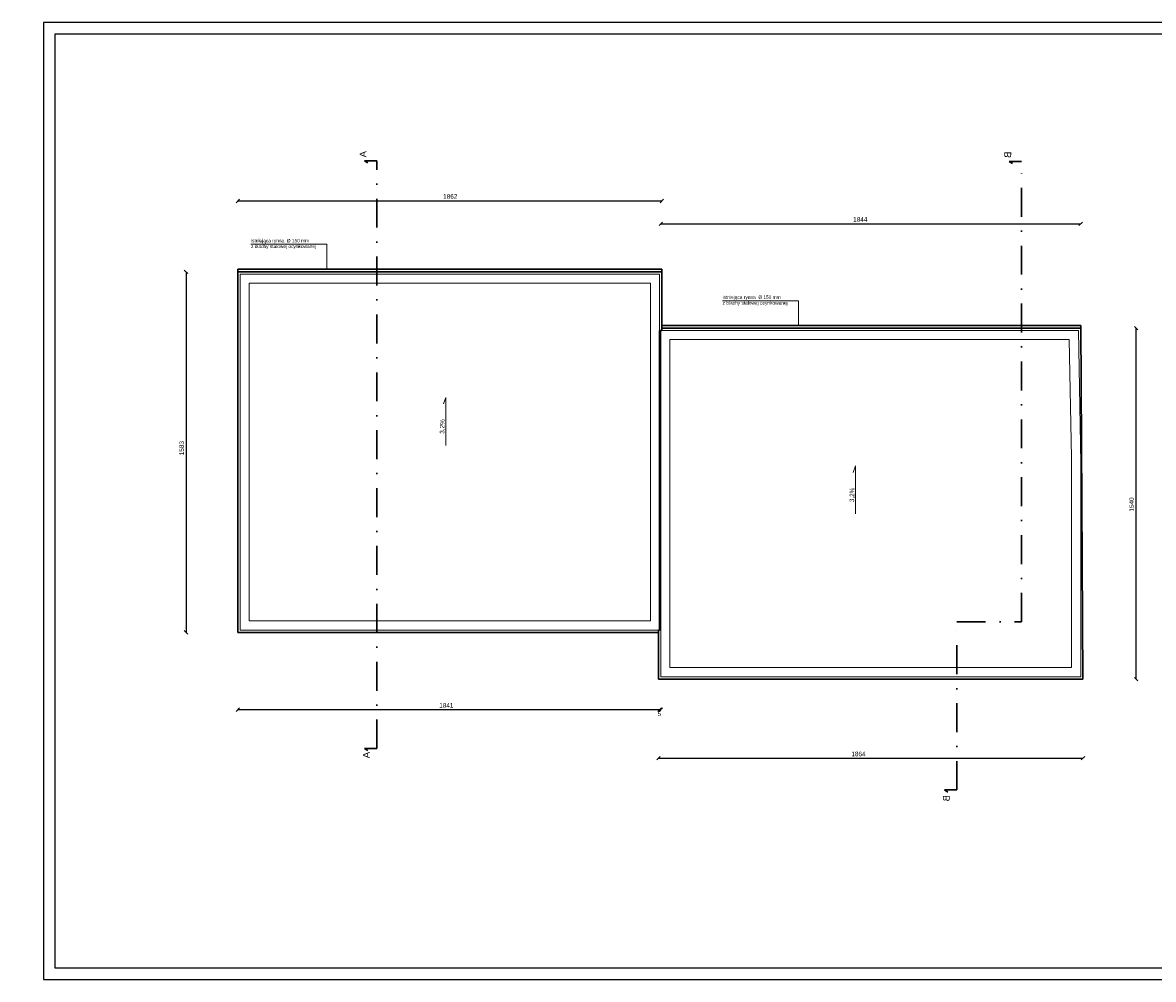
# Model space of a CAD drawing. Header units: millimetres. Extents: x 6814 to 76439, y 4251 to 11598.
# Tile 6 of 30: x 21634 to 26599, y 4342 to 8542. Entities that reach past the tile are written whole.
import ezdxf

# ---------------------------------------------------------------- set-up
doc = ezdxf.new("R2010")
doc.units = ezdxf.units.MM
doc.linetypes.add('DASHDOTX2', pattern=[50.8, 25.4, -12.7, 0, -12.7])
doc.layers.add('inne', color=7, linetype='Continuous')
doc.layers.add('R-TAB', color=1, linetype='Continuous')
doc.styles.get("Standard").update_dxf_attribs({"font": 'arial.ttf'})
doc.dimstyles.new('ISO-25', dxfattribs={"dimtxt": 2.5, "dimasz": 2.5, "dimexe": 1.25, "dimexo": 0.625, "dimtad": 1, "dimtxsty": 'Standard', "dimcen": 2.5, "dimadec": 0, "dimazin": 0, "dimtfac": 1, "dimtmove": 0, "dimatfit": 3, "dimfxl": 1, "dimarcsym": 0})

# ---------------------------------------------------------------- blocks, each defined once
blk = doc.blocks.new('_Oblique')
at = {"color": 0, "linetype": 'ByBlock', "lineweight": -2}
blk.add_line((-0.5, -0.5), (0.5, 0.5), dxfattribs=at)
blk = doc.blocks.new('*D168')
at = {"color": 0, "lineweight": -2, "transparency": 16777216}
blk.add_line((22579.2, 5525.8), (24431.2, 5525.8), dxfattribs=at)
at = {"layer": 'Defpoints', "color": 0, "transparency": 16777216}
for p in [(22579.2, 5875.1), (24431.2, 5875.1), (24431.2, 5525.8)]:
    blk.add_point(p, dxfattribs=at)
at = {"color": 0, "lineweight": -2, "transparency": 16777216, "xscale": 15, "yscale": 15, "zscale": 15, "rotation": 180}
blk.add_blockref('_Oblique', (22579.2, 5525.8), dxfattribs=at)
at = {"color": 0, "lineweight": -2, "transparency": 16777216, "xscale": 15, "yscale": 15, "zscale": 15}
blk.add_blockref('_Oblique', (24431.2, 5525.8), dxfattribs=at)
at = {"color": 0, "lineweight": 20, "transparency": 16777216, "insert": (23494.4, 5544.5), "char_height": 20, "attachment_point": 5}
blk.add_mtext('1841', dxfattribs=at)
blk = doc.blocks.new('*D169')
at = {"color": 0, "lineweight": -2, "transparency": 16777216}
blk.add_line((24431.2, 5525.8), (24436.2, 5525.8), dxfattribs=at)
at = {"layer": 'Defpoints', "color": 0, "transparency": 16777216}
for p in [(24431.2, 5875.1), (24436.2, 5670.1), (24436.2, 5525.8)]:
    blk.add_point(p, dxfattribs=at)
at = {"color": 0, "lineweight": -2, "transparency": 16777216, "xscale": 15, "yscale": 15, "zscale": 15, "rotation": 180}
blk.add_blockref('_Oblique', (24431.2, 5525.8), dxfattribs=at)
at = {"color": 0, "lineweight": -2, "transparency": 16777216, "xscale": 15, "yscale": 15, "zscale": 15}
blk.add_blockref('_Oblique', (24436.2, 5525.8), dxfattribs=at)
at = {"color": 0, "lineweight": 20, "transparency": 16777216, "insert": (24430.1, 5507.5), "char_height": 20, "attachment_point": 5}
blk.add_mtext('5', dxfattribs=at)
blk = doc.blocks.new('*D170')
at = {"color": 0, "lineweight": -2, "transparency": 16777216}
blk.add_line((24426.2, 5312.6), (26290.2, 5312.6), dxfattribs=at)
at = {"layer": 'Defpoints', "color": 0, "transparency": 16777216}
for p in [(24426.2, 5670.1), (26290.2, 5660.5), (26290.2, 5312.6)]:
    blk.add_point(p, dxfattribs=at)
at = {"color": 0, "lineweight": -2, "transparency": 16777216, "xscale": 15, "yscale": 15, "zscale": 15, "rotation": 180}
blk.add_blockref('_Oblique', (24426.2, 5312.6), dxfattribs=at)
at = {"color": 0, "lineweight": -2, "transparency": 16777216, "xscale": 15, "yscale": 15, "zscale": 15}
blk.add_blockref('_Oblique', (26290.2, 5312.6), dxfattribs=at)
at = {"color": 0, "lineweight": 20, "transparency": 16777216, "insert": (25304.2, 5331.2), "char_height": 20, "attachment_point": 5}
blk.add_mtext('1864', dxfattribs=at)
blk = doc.blocks.new('*D171')
at = {"color": 0, "lineweight": -2, "transparency": 16777216}
blk.add_line((24436.2, 7658.8), (26280.2, 7658.8), dxfattribs=at)
at = {"layer": 'Defpoints', "color": 0, "transparency": 16777216}
for p in [(26280.2, 7658.8), (24436.2, 7190.1), (26280.2, 7200.1)]:
    blk.add_point(p, dxfattribs=at)
at = {"color": 0, "lineweight": -2, "transparency": 16777216, "xscale": 15, "yscale": 15, "zscale": 15, "rotation": 180}
blk.add_blockref('_Oblique', (24436.2, 7658.8), dxfattribs=at)
at = {"color": 0, "lineweight": -2, "transparency": 16777216, "xscale": 15, "yscale": 15, "zscale": 15}
blk.add_blockref('_Oblique', (26280.2, 7658.8), dxfattribs=at)
at = {"color": 0, "lineweight": 20, "transparency": 16777216, "insert": (25312.3, 7677.9), "char_height": 20, "attachment_point": 5}
blk.add_mtext('1844', dxfattribs=at)
blk = doc.blocks.new('*D172')
at = {"color": 0, "lineweight": -2, "transparency": 16777216}
blk.add_line((22579.2, 7758.8), (24441.2, 7758.8), dxfattribs=at)
at = {"layer": 'Defpoints', "color": 0, "transparency": 16777216}
for p in [(24441.2, 7758.8), (22579.2, 7448.1), (24441.2, 7448.1)]:
    blk.add_point(p, dxfattribs=at)
at = {"color": 0, "lineweight": -2, "transparency": 16777216, "xscale": 15, "yscale": 15, "zscale": 15, "rotation": 180}
blk.add_blockref('_Oblique', (22579.2, 7758.8), dxfattribs=at)
at = {"color": 0, "lineweight": -2, "transparency": 16777216, "xscale": 15, "yscale": 15, "zscale": 15}
blk.add_blockref('_Oblique', (24441.2, 7758.8), dxfattribs=at)
at = {"color": 0, "lineweight": 20, "transparency": 16777216, "insert": (23511.7, 7778.8), "char_height": 20, "attachment_point": 5}
blk.add_mtext('1862', dxfattribs=at)
blk = doc.blocks.new('*D173')
at = {"color": 0, "lineweight": -2, "transparency": 16777216}
blk.add_line((22351.3, 7448.1), (22351.3, 5865.1), dxfattribs=at)
at = {"layer": 'Defpoints', "color": 0, "transparency": 16777216}
for p in [(22589.2, 7448.1), (22351.3, 5865.1), (22579.2, 5865.1)]:
    blk.add_point(p, dxfattribs=at)
at = {"color": 0, "lineweight": -2, "transparency": 16777216, "xscale": 15, "yscale": 15, "zscale": 15}
for p, rotation in [((22351.3, 7448.1), 90), ((22351.3, 5865.1), 270)]:
    blk.add_blockref('_Oblique', p, dxfattribs=dict(at, rotation=rotation))
at = {"color": 0, "lineweight": 20, "transparency": 16777216, "insert": (22331.9, 6673.7), "char_height": 20, "attachment_point": 5, "rotation": 90}
blk.add_mtext('1583', dxfattribs=at)
blk = doc.blocks.new('*D174')
at = {"color": 0, "lineweight": -2, "transparency": 16777216}
blk.add_line((26523.6, 5660.1), (26523.6, 7200.1), dxfattribs=at)
at = {"layer": 'Defpoints', "color": 0, "transparency": 16777216}
for p in [(26270.2, 7200.1), (26523.6, 7200.1), (26280.2, 5660.1)]:
    blk.add_point(p, dxfattribs=at)
at = {"color": 0, "lineweight": -2, "transparency": 16777216, "xscale": 15, "yscale": 15, "zscale": 15}
for p, rotation in [((26523.6, 7200.1), 90), ((26523.6, 5660.1), 270)]:
    blk.add_blockref('_Oblique', p, dxfattribs=dict(at, rotation=rotation))
at = {"color": 0, "transparency": 16777216, "insert": (26503.6, 6426.6), "char_height": 20, "attachment_point": 5, "rotation": 90}
blk.add_mtext('1540', dxfattribs=at)

msp = doc.modelspace()

# ---------------------------------------------------------------- linework, layer by layer
at = {"color": 1}
for p, q in [((28165.784, 8541.748), (21725.784, 8541.748)), ((21725.784, 8541.748), (21725.784, 4341.748))]:
    msp.add_line(p, q, dxfattribs=at)
for p, q in [((21775.784, 8491.748), (21775.784, 4391.748)), ((28115.784, 8491.748), (21775.784, 8491.748)), ((26290.157, 5670.133), (26290.157, 5660.133)), ((21775.784, 4391.748), (28115.784, 4391.748)), ((21725.784, 4341.748), (28165.784, 4341.748))]:
    msp.add_line(p, q)
at = {"linetype": 'DASHDOTX2', "lineweight": 30, "ltscale": 5}
for p, q in [((23188.657, 5354.924), (23188.657, 7935.457)), ((26020.207, 5910.917), (26020.207, 7932.81)), ((25735.59, 5173.096), (25735.59, 5910.917)), ((25735.59, 5910.917), (26020.207, 5910.917))]:
    msp.add_line(p, q, dxfattribs=at)
at = {"lineweight": 0}
for p, q in [((22636.346, 7568.819), (22969.671, 7568.767)), ((24707.186, 7320.819), (25040.512, 7320.767))]:
    msp.add_line(p, q, dxfattribs=at)
at = {"lineweight": 20}
for p, q in [((22969.671, 7568.767), (22969.671, 7460.133)), ((22579.157, 7448.133), (23891.905, 7448.133)), ((22579.157, 5865.133), (22579.157, 7448.133)), ((22589.157, 6823.133), (22589.157, 7438.133)), ((22589.157, 7438.133), (23893.157, 7438.133)), ((23893.157, 7448.133), (24286.157, 7448.133)), ((23893.157, 7438.133), (24286.157, 7438.133)), ((24286.157, 7448.133), (24441.157, 7448.133)), ((24286.157, 7438.133), (24431.157, 7438.133)), ((24431.157, 7438.133), (24431.157, 6823.133)), ((24441.157, 7448.133), (24441.157, 7200.133)), ((22629.157, 6848.133), (22629.157, 7398.133)), ((22629.157, 7398.133), (23489.157, 7398.133)), ((22629.157, 7398.133), (22629.157, 6848.133)), ((22629.157, 7398.133), (23516.157, 7398.133)), ((23516.157, 7398.133), (23893.157, 7398.133)), ((23516.157, 7398.133), (23893.157, 7398.133)), ((23893.157, 7398.133), (24286.157, 7398.133)), ((24286.157, 7398.133), (24391.157, 7398.133)), ((24391.157, 7398.133), (24391.157, 5958.133)), ((25040.512, 7320.767), (25040.512, 7212.133)), ((24436.157, 7190.133), (24431.157, 7190.133)), ((24436.157, 7190.133), (24436.157, 5958.133)), ((24679.157, 7190.133), (24436.157, 7190.133)), ((24436.157, 7190.133), (24679.157, 7190.133)), ((24441.157, 7200.133), (24441.157, 7200.133)), ((24441.157, 7200.133), (24679.157, 7200.133)), ((24679.157, 7200.133), (26280.172, 7200.133)), ((26270.157, 7190.133), (24679.157, 7190.133)), ((24679.157, 7190.133), (26270.157, 7190.133)), ((26280.157, 6607.133), (26270.157, 7190.133)), ((26270.157, 7190.133), (26280.157, 6607.133)), ((26290.157, 5660.133), (26280.172, 7200.133)), ((24476.157, 7150.133), (24476.157, 5958.133)), ((24679.157, 7150.133), (24476.157, 7150.133)), ((24476.157, 7150.133), (24679.157, 7150.133)), ((26230.157, 7150.133), (24679.157, 7150.133)), ((24679.157, 7150.133), (26230.157, 7150.133)), ((26240.157, 6632.133), (26230.157, 7150.133)), ((23491.75, 6896.652), (23481.497, 6867.632)), ((23491.75, 6685.675), (23491.75, 6896.652)), ((22589.157, 6818.133), (22589.157, 6823.133)), ((22589.157, 5875.133), (22589.157, 6818.133)), ((22629.157, 6520.133), (22629.157, 6848.133)), ((24431.157, 6818.133), (24431.157, 5958.133)), ((26240.157, 5710.133), (26240.157, 6632.133)), ((26280.157, 6602.133), (26280.157, 6607.133)), ((25291.397, 6596.211), (25281.143, 6567.191)), ((25291.397, 6385.234), (25291.397, 6596.211)), ((26280.157, 5670.133), (26280.157, 6602.133)), ((22629.157, 5915.133), (22629.157, 6520.133)), ((26240.157, 5710.133), (26240.157, 6264.133)), ((24391.157, 5915.133), (22629.157, 5915.133)), ((24391.157, 5958.133), (24391.157, 5915.133)), ((24431.157, 5958.133), (24431.157, 5875.133)), ((24436.157, 5958.133), (24436.157, 5670.133)), ((24476.157, 5958.133), (24476.157, 5710.133)), ((24476.157, 5710.133), (24476.157, 5958.133)), ((22629.157, 5875.133), (22589.157, 5875.133)), ((24391.157, 5875.133), (22629.157, 5875.133)), ((24391.157, 5865.133), (22629.157, 5865.133)), ((24431.157, 5875.133), (24391.157, 5875.133)), ((24426.157, 5865.133), (24391.157, 5865.133)), ((24426.157, 5865.133), (24426.157, 5865.133)), ((24426.157, 5865.133), (24426.157, 5660.133)), ((24431.157, 5875.133), (24436.157, 5875.133)), ((24436.157, 5670.133), (24476.157, 5670.133)), ((24476.157, 5710.133), (26240.157, 5710.133)), ((24476.157, 5670.133), (24830.157, 5670.133)), ((24830.157, 5670.133), (26280.157, 5670.133)), ((24476.157, 5660.133), (24426.157, 5660.133)), ((24830.157, 5660.133), (24476.157, 5660.133)), ((26290.157, 5660.133), (24830.157, 5660.133))]:
    msp.add_line(p, q, dxfattribs=at)
at = {"lineweight": 30}
for p, q in [((22579.157, 7460.133), (24441.157, 7460.133)), ((22579.157, 7448.133), (22579.157, 7460.133)), ((24441.157, 7448.133), (24441.157, 7460.133)), ((22579.157, 5865.133), (22579.157, 7448.133)), ((22579.157, 7448.133), (24441.157, 7448.133)), ((24441.157, 7448.133), (24441.157, 7190.133)), ((26280.172, 7212.133), (24441.157, 7212.133)), ((26290.157, 5660.133), (26280.172, 7212.133)), ((24441.157, 7190.133), (24431.157, 7190.133)), ((24431.157, 7190.133), (24431.157, 5875.133)), ((26280.172, 7200.133), (24441.157, 7200.133)), ((22629.157, 5865.133), (22579.157, 5865.133)), ((22629.157, 5865.133), (24426.157, 5865.133)), ((24431.157, 5875.133), (24426.157, 5875.133)), ((24426.157, 5875.133), (24426.157, 5660.133)), ((24426.157, 5660.133), (26290.157, 5660.133))]:
    msp.add_line(p, q, dxfattribs=at)
at = {"lineweight": 20}
for points in [[(24286.157, 7448.133), (24441.157, 7448.133), (24441.157, 7200.133), (24679.157, 7200.133)], [(24679.157, 7190.133), (24431.157, 7190.133), (24431.157, 7438.133), (24286.157, 7438.133)]]:
    msp.add_lwpolyline(points, dxfattribs=at)
at = {"layer": 'inne', "lineweight": 30}
for p, q in [((23188.657, 7935.457), (23134.809, 7935.457)), ((23134.809, 7935.457), (23149.717, 7926.334)), ((26020.207, 7932.81), (25966.358, 7932.81)), ((25966.358, 7932.81), (25981.267, 7923.687)), ((23188.657, 5354.924), (23134.809, 5354.924)), ((23134.809, 5354.924), (23149.717, 5345.801)), ((25735.59, 5173.096), (25681.741, 5173.096)), ((25681.741, 5173.096), (25696.65, 5163.973))]:
    msp.add_line(p, q, dxfattribs=at)

# ---------------------------------------------------------------- texts
at = {"char_height": 15, "attachment_point": 1}
for insert in [(22636.709, 7592.015), (24707.55, 7344.015)]:
    msp.add_mtext_dynamic_manual_height_columns('\\A1;istniejąca rynna  %%C 150 mm ^Jz blachy stalowej ocynkowanej^J ', width=362.70102, gutter_width=12.5, heights=[0], dxfattribs=dict(at, insert=insert))
at = {"char_height": 20, "attachment_point": 7, "rotation": 88.881771}
for insert in [(23489.075, 6729.059), (25288.721, 6428.618)]:
    msp.add_mtext_dynamic_manual_height_columns(' 3,2%', width=202.64367, gutter_width=12.5, heights=[0], dxfattribs=dict(at, insert=insert))
at = {"layer": 'inne', "color": 7, "lineweight": 35, "extrusion": (0, 0, -1), "char_height": 30, "width": 266.86023, "attachment_point": 1, "text_direction": (0, -1, 0)}
for s, insert in [('A', (23113.384, 7978.189)), ('B', (25944.933, 7975.542)), ('A', (23127.869, 5340.435)), ('B', (25674.801, 5150.909))]:
    msp.add_mtext(s, dxfattribs=dict(at, insert=insert))
at = {"layer": 'R-TAB', "color": 0, "ltscale": 24, "attachment_point": 1}
for s, insert, char_height, width in [('\\pi553.40265;RZUT DACHU 1:100\\P\\pi557.49542;INWENTARYZACJA', (26129.546, 8353.014), 75, 2065.84351), ('\\pi611.54556;ELEWACJE 1:100\\P\\pi557.49542;INWENTARYZACJA', (10680.181, 8262.29), 75, 2065.84351), ('\\pi611.54556;ELEWACJE 1:100\\P\\pi557.49542;INWENTARYZACJA', (17646.974, 8262.29), 75, 2065.84351), ('\\pi772.57046;ELEWACJA POŁUDNIOWA', (15544.923, 7273.177), 30, 2065.84351), ('\\pi792.36923;ELEWACJA ZACHODNIA', (8556.12, 7024.127), 30, 2065.84351), ('\\pi798.17073;ELEWACJA PÓŁNOCNA', (15544.923, 5947.495), 30, 2065.84351), ('\\pi785.39106;ELEWACJA WSCHODNIA', (8399.794, 5538.644), 30, 2065.84351), ('\\pi477.64216;INWENTARYZACJA', (11562.643, 4759.547), 24, 1259.55718), ('\\pi313.20089;AUTORZY DOKUMENTACJI:', (18478.248, 4626.267), 27, 1121.84994)]:
    msp.add_mtext(s, dxfattribs=dict(at, insert=insert, char_height=char_height, width=width))

# ---------------------------------------------------------------- dimensions: what is measured, and where the dimension line sits
at = {"lineweight": 20}
for base, p1, p2, override, picture, middle in [((24441.157, 7758.787), (22579.157, 7448.133), (24441.157, 7448.133), {"dimtxt": 20, "dimasz": 15, "dimblk1": 'Oblique', "dimblk2": 'Oblique', "dimsah": 1, "dimse1": 1, "dimse2": 1, "dimtmove": 2}, '*D172', (23511.683, 7778.777)), ((26280.172, 7658.787), (24436.157, 7190.133), (26280.172, 7200.133), {"dimtxt": 20, "dimasz": 15, "dimdec": 0, "dimblk1": 'Oblique', "dimblk2": 'Oblique', "dimsah": 1, "dimse1": 1, "dimse2": 1, "dimtmove": 2}, '*D171', (25312.339, 7677.931)), ((24436.157, 5525.78), (24431.157, 5875.133), (24436.157, 5670.133), {"dimtxt": 20, "dimasz": 15, "dimblk1": 'Oblique', "dimblk2": 'Oblique', "dimsah": 1, "dimse1": 1, "dimse2": 1, "dimtmove": 2}, '*D169', (24430.066, 5507.451)), ((26290.155, 5312.553), (24426.157, 5670.133), (26290.155, 5660.457), {"dimtxt": 20, "dimasz": 15, "dimblk1": 'Oblique', "dimblk2": 'Oblique', "dimsah": 1, "dimse1": 1, "dimse2": 1, "dimtmove": 2}, '*D170', (25304.162, 5331.227))]:
    dim = msp.add_linear_dim(base=base, p1=p1, p2=p2, dimstyle='ISO-25', override=override, dxfattribs=at)
    dim.commit()
    dim.dimension.update_dxf_attribs({"geometry": picture, "text_midpoint": middle, "dimtype": 160})
dim = msp.add_linear_dim(base=(22351.304, 5865.133), p1=(22589.157, 7448.133), p2=(22579.157, 5865.133), angle=90, dimstyle='ISO-25', override={"dimtxt": 20, "dimasz": 15, "dimblk1": 'Oblique', "dimblk2": 'Oblique', "dimsah": 1, "dimse1": 1, "dimse2": 1, "dimtmove": 2}, dxfattribs=at)
dim.commit()
dim.dimension.update_dxf_attribs({"geometry": '*D173', "text_midpoint": (22331.86, 6673.678), "dimtype": 160})
dim = msp.add_linear_dim(base=(26523.569, 7200.133), p1=(26280.157, 5660.133), p2=(26270.172, 7200.133), angle=90, dimstyle='ISO-25', override={"dimtxt": 20, "dimasz": 15, "dimblk1": 'Oblique', "dimblk2": 'Oblique', "dimsah": 1, "dimse1": 1, "dimse2": 1, "dimtmove": 2})
dim.commit()
dim.dimension.update_dxf_attribs({"geometry": '*D174', "text_midpoint": (26503.579, 6426.636), "dimtype": 160})
dim = msp.add_linear_dim(base=(24431.157, 5525.78), p1=(22579.157, 5875.133), p2=(24431.157, 5875.133), text='1841', dimstyle='ISO-25', override={"dimtxt": 20, "dimasz": 15, "dimblk1": 'Oblique', "dimblk2": 'Oblique', "dimsah": 1, "dimse1": 1, "dimse2": 1, "dimtmove": 2}, dxfattribs=at)
dim.commit()
dim.dimension.update_dxf_attribs({"geometry": '*D168', "text_midpoint": (23494.413, 5544.454), "dimtype": 160})

doc.saveas('drawing.dxf')
